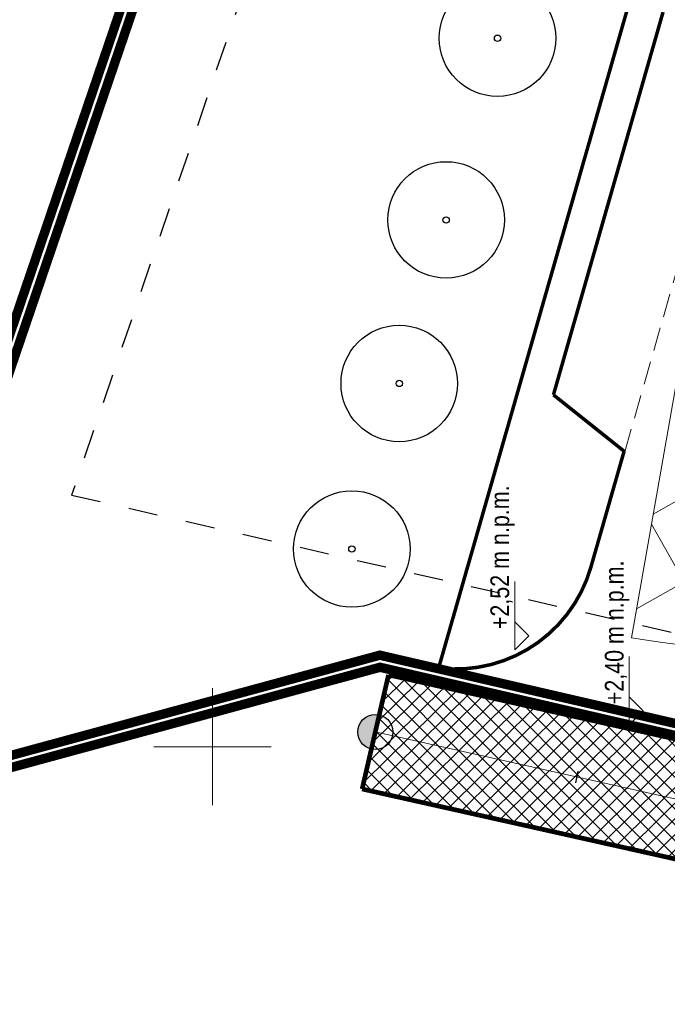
# Model space of a CAD drawing. Extents: x 5459245 to 5462690, y 5971016 to 5972523.
# Tile 5 of 198: x 5462392 to 5462419, y 5972089 to 5972131. Entities that reach past the tile are written whole.
import ezdxf

# ---------------------------------------------------------------- set-up
doc = ezdxf.new("R2010")
doc.units = 0
for name, pattern in [('8', [0.5, 0.25, -0.25]), ('HIDDEN', [0.375, 0.25, -0.125]), ('PTTU', [15, 10, -5])]:
    doc.linetypes.add(name, pattern=pattern)
doc.layers.get('0').update_dxf_attribs({"linetype": 'CONTINUOUS', "lineweight": 13})
doc.layers.add('! A3 - Wypełnienie zabruk', color=7, linetype='CONTINUOUS', lineweight=30, true_color=0xcca68a)
for name, color, linetype, lineweight in [('! DB - Krawężnik betonowy 15x30 z oporem (H 12cm)', 7, 'CONTINUOUS', 50), ('! DB - Krawężnik kamienny 15x30 obniżony do 3cm', 5, 'HIDDEN', 30), ('0Z_DRZEWA', 94, 'CONTINUOUS', 9), ('A_GRANICA OPRACOWANIA', 7, 'CONTINUOUS', 5), ('A_LINIE MDCP_NIEPRZEKRACZLNA LINIA ZABUDOWY', 1, 'CONTINUOUS', 0), ('A_LINIE PZT', 7, 'CONTINUOUS', 13), ('A_PROJEKTY TOWARZYSZĄCE', 7, 'CONTINUOUS', 20), ('A_RZĘDNE', 5, 'CONTINUOUS', 18), ('A_ZIELEŃ WYSOKA PROJEKTOWANA', 255, 'CONTINUOUS', 18), ('Warstwa 1', 253, 'CONTINUOUS', 0)]:
    doc.layers.add(name, color=color, linetype=linetype, lineweight=lineweight)
for name, color, linetype in [('ADT CCTV', 102, 'CONTINUOUS'), ('C-DROGI-SYTUACJA', 7, 'CONTINUOUS'), ('C-DROGI-SYTUACJA-ETYKIETY', 3, 'CONTINUOUS')]:
    doc.layers.add(name, color=color, linetype=linetype)
doc.styles.add('opisy okien', font='txt', dxfattribs={"height": 15})

# ---------------------------------------------------------------- blocks, each defined once
blk = doc.blocks.new('kilometraz')
at = {"linetype": 'ByBlock', "lineweight": -2}
blk.add_hatch(color=0, dxfattribs=at).paths.add_polyline_path([(0, -0.5, 0.4142135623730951), (0.5, 0, 0.4142135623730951), (0, 0.5)])
at = {"color": 0, "linetype": 'ByBlock', "lineweight": -2}
blk.add_line((0, 0.5), (0, -0.5), dxfattribs=at)
blk.add_circle((0, 0), 0.5, dxfattribs=at)
blk = doc.blocks.new('AeccTickLine')
at = {"color": 0, "linetype": 'ByBlock', "lineweight": -2}
blk.add_line((0, 1), (-3.673819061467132e-16, -1), dxfattribs=at)
blk = doc.blocks.new('A$C792F184C')
at = {"layer": '! A3 - Wypełnienie zabruk', "lineweight": 5, "transparency": 33554559}
h = blk.add_hatch(dxfattribs=at)
h.set_pattern_fill('NET', color=256, scale=0.15, angle=45, style=0)
h.set_pattern_definition([(45, (-5462461.02093212, -5972101.945373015), (-0.3367596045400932, 0.3367596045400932), []), (135, (-5462461.02093212, -5972101.945373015), (-0.3367596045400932, -0.3367596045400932), [])])
edge = h.paths.add_edge_path()
edge.add_line((-15.38092285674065, -7.403365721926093), (-53.50893031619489, 1.123285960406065))
edge.add_line((-53.50893031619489, 1.123285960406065), (-54.63516962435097, -3.748353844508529))
edge.add_line((-54.63516962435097, -3.748353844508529), (-16.43151579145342, -12.29174525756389))
edge.add_arc((-4.712715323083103, 39.43875374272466), 53.04125574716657, 257.2358993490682, 264.7809242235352)
edge.add_arc((-4.795757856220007, 38.90281896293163), 52.49999994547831, 264.8179726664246, 270.0262350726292)
edge.add_arc((-4.768971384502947, -19.59717484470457), 5.999999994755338, 2.0275801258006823, 90.02623508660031, ccw=False)
edge.add_line((1.227272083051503, -19.38489146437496), (0.159328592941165, -2.204464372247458))
edge.add_arc((-5.729579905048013, -2.679642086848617), 5.908048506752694, -92.4095424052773, 4.613218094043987, ccw=False)
edge.add_arc((-4.791310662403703, 38.96307541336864), 47.56034850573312, 257.1349004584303, 268.5702917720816, ccw=False)
at = {"layer": '! DB - Krawężnik betonowy 15x30 z oporem (H 12cm)', "lineweight": 50, "const_width": 0.2}
blk.add_lwpolyline([(-53.50893031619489, 1.123285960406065), (-15.16212830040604, -7.452206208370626)], dxfattribs=at)
blk.add_lwpolyline([(-47.78322376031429, -5.280653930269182), (-16.43151579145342, -12.29174525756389, 0.02304938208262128), (-11.68493381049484, -13.14360348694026, 0.02304938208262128)], format="xyb", dxfattribs=at)
at = {"layer": '! DB - Krawężnik kamienny 15x30 obniżony do 3cm', "lineweight": 50, "ltscale": 5, "const_width": 0.2}
blk.add_lwpolyline([(-54.63516962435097, -3.748353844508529), (-53.50893031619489, 1.123285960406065)], dxfattribs=at)
at = {"layer": '! DB - Krawężnik kamienny 15x30 obniżony do 3cm', "color": 57, "lineweight": 50, "ltscale": 5, "const_width": 0.2}
blk.add_lwpolyline([(-54.63516962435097, -3.748353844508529), (-47.78322376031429, -5.280653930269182)], dxfattribs=at)
at = {"layer": 'C-DROGI-SYTUACJA', "color": 0, "linetype": 'Continuous', "lineweight": 5, "flags": 128}
blk.add_lwpolyline([(3.701669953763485, -10.65863251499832), (-1.630247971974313, -10.99687584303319, -0.07095938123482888), (-15.70772675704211, -9.891944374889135), (-54.07204997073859, -1.312533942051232)], format="xyb", dxfattribs=at)
at = {"layer": 'C-DROGI-SYTUACJA-ETYKIETY', "color": 7, "linetype": 'Continuous', "lineweight": -3, "xscale": 1.5, "yscale": 1.5, "zscale": 1.5, "rotation": 167.3943557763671}
blk.add_blockref('kilometraz', (-54.07204997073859, -1.312533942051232, -10.36), dxfattribs=at)
at = {"layer": 'C-DROGI-SYTUACJA-ETYKIETY', "color": 7, "linetype": 'Continuous', "lineweight": 30, "xscale": 0.25, "yscale": 0.25, "zscale": 0.25, "rotation": 167.3943557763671}
blk.add_blockref('AeccTickLine', (-45.46202792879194, -3.23799246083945, -10.36), dxfattribs=at)
blk = doc.blocks.new('A$C77183700')
at = {"layer": '0Z_DRZEWA', "color": 86, "lineweight": 30, "true_color": 0x1a7000}
for radius in [2.486636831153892, 0.1349999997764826]:
    blk.add_circle((0, 0), radius, dxfattribs=at)
blk = doc.blocks.new('A770198')
at = {"layer": 'ADT CCTV', "color": 140, "lineweight": 9}
for p, q in [((30.00000000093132, 19.04213309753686), (6.817813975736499, 38.08383079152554)), ((7.785417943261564, 37.28904714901), (7.764564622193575, 0.7773908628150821)), ((4.569007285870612, 34.95642257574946), (10.62946998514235, 34.95296119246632)), ((10.95892966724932, 34.68234513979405), (10.9410553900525, 3.386639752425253))]:
    blk.add_line(p, q, dxfattribs=at)
blk.add_arc((29.99999999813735, 19.04213309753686), 29.99999999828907, 140.6005380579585, 219.4005380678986, dxfattribs=at)
blk = doc.blocks.new('G$CFAE608CC')
at = {"layer": 'ADT CCTV', "rotation": 90}
blk.add_blockref('A770198', (38.08383079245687, 0), dxfattribs=at)

msp = doc.modelspace()

# ---------------------------------------------------------------- linework, layer by layer
at = {"color": 253, "linetype": 'Continuous', "lineweight": 13, "flags": 128}
for points in [[(5462400, 5972097.5), (5462400, 5972102.5)], [(5462400, 5972097.5), (5462400, 5972102.5)], [(5462397.5, 5972099.999999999), (5462402.5, 5972099.999999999)], [(5462397.5, 5972099.999999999), (5462402.5, 5972099.999999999)]]:
    msp.add_lwpolyline(points, dxfattribs=at)
at = {"layer": 'A_GRANICA OPRACOWANIA', "color": 236, "linetype": 'HIDDEN', "ltscale": 5, "true_color": 0x8a0045, "const_width": 0.4}
msp.add_lwpolyline([(5462385.18, 5972097.940000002), (5462407.14, 5972103.91), (5462448.06, 5972094.450000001), (5462450.209999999, 5972103.75), (5462455.339999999, 5972102.559999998), (5462452.319999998, 5972150.13), (5462452.009999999, 5972160.32), (5462452.510000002, 5972171.14), (5462453.89, 5972181.299999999), (5462456.12, 5972191.299999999), (5462459.040000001, 5972200.819999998), (5462462.689999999, 5972210.079999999), (5462471.299999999, 5972227.41), (5462464.99, 5972231.390000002), (5462432.19, 5972224.990000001), (5462427.169999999, 5972199.15), (5462410.43, 5972168), (5462406.62, 5972160.900000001)], close=True, dxfattribs=at)
at = {"layer": 'A_GRANICA OPRACOWANIA', "color": 30, "linetype": 'HIDDEN', "ltscale": 5, "true_color": 0xf49506, "const_width": 0.4}
msp.add_lwpolyline([(5462452.623481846, 5972156.597345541), (5462446.984758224, 5972156.524671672), (5462429.329549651, 5972169.527809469), (5462428.421791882, 5972167.789747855), (5462422.656810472, 5972146.803417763), (5462413.902778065, 5972145.447763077), (5462412.881502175, 5972140.833175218), (5462400.563013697, 5972144.664335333), (5462384.403468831, 5972097.210746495), (5462407.149859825, 5972103.394533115), (5462448.434530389, 5972093.850227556), (5462450.584446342, 5972103.149863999), (5462455.881567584, 5972101.921097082), (5462452.819517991, 5972150.153447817), (5462452.623481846, 5972156.597345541)], close=True, dxfattribs=at)
at = {"layer": 'A_LINIE MDCP_NIEPRZEKRACZLNA LINIA ZABUDOWY', "linetype": '8', "lineweight": 30, "ltscale": 5}
msp.add_lwpolyline([(5462393.986526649, 5972110.745553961), (5462445.418116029, 5972098.986781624), (5462450.457925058, 5972121.204147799), (5462448.604916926, 5972152.264910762), (5462448.42115993, 5972167.259424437), (5462449.998318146, 5972179.840954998), (5462452.155586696, 5972190.842155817), (5462455.382698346, 5972201.622879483), (5462459.502382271, 5972212.211874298), (5462463.441793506, 5972219.235776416), (5462467.411545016, 5972225.64254096), (5462467.285778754, 5972226.264598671), (5462435.479156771, 5972219.834005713), (5462431.237414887, 5972198.237966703), (5462411.039315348, 5972160.833834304)], close=True, dxfattribs=at)
at = {"layer": 'A_LINIE PZT', "const_width": 0.15}
for points in [[(5462419.004233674, 5972136.027193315), (5462409.651547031, 5972103.363190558)], [(5462419.231046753, 5972131.370105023), (5462414.551483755, 5972115.026859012)], [(5462414.551483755, 5972115.026859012), (5462417.599503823, 5972112.593841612)], [(5462407.14, 5972103.91), (5462407.14, 5972103.91), (5462385.18, 5972097.940000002)], [(5462407.14, 5972103.91), (5462409.080288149, 5972103.461438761)]]:
    msp.add_lwpolyline(points, dxfattribs=at)
msp.add_lwpolyline([(5462417.567856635, 5972112.619103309), (5462416.149916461, 5972107.666985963, -0.3966814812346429), (5462409.080288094, 5972103.461438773)], format="xyb", dxfattribs=at)
at = {"layer": 'A_RZĘDNE', "lineweight": 13}
msp.add_lwpolyline([(5462412.903119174, 5972107.061563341), (5462412.903119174, 5972104.142631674), (5462413.49846917, 5972104.737981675), (5462412.903119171, 5972105.333331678)], dxfattribs=at)
at = {"layer": 'A_RZĘDNE', "lineweight": 13, "elevation": 10.22}
msp.add_lwpolyline([(5462417.78722928, 5972103.855037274), (5462417.78722928, 5972100.936105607), (5462418.382579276, 5972101.531455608), (5462417.787229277, 5972102.126805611)], dxfattribs=at)
at = {"layer": 'Warstwa 1', "color": 7, "linetype": 'PTTU', "lineweight": 13, "ltscale": 0.1}
msp.add_lwpolyline([(5462417.599503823, 5972112.593841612), (5462423.104872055, 5972131.82118986)], dxfattribs=at)

# ---------------------------------------------------------------- block references
at = {"layer": 'A_PROJEKTY TOWARZYSZĄCE'}
msp.add_blockref('A$C792F184C', (5462461.02093212, 5972101.945373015), dxfattribs=at)
at = {"layer": 'A_ZIELEŃ WYSOKA PROJEKTOWANA'}
for p in [(5462412.166041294, 5972130.25231782), (5462409.970032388, 5972122.494844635), (5462407.970586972, 5972115.511836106), (5462405.946964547, 5972108.444390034)]:
    msp.add_blockref('A$C77183700', p, dxfattribs=at)
at = {"layer": 'ADT CCTV'}
for p, rotation in [((5462400.63639965, 5972145.792219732), 323.2115803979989), ((5462421.229500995, 5972098.715253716), 29.43003433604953)]:
    msp.add_blockref('G$CFAE608CC', p, dxfattribs=dict(at, rotation=rotation))

# ---------------------------------------------------------------- texts
at = {"layer": 'A_RZĘDNE', "lineweight": 13, "char_height": 0.8, "width": 24, "attachment_point": 7, "rotation": 89.99999998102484, "line_spacing_factor": 0.9, "style": 'opisy okien'}
for s, insert in [('\\pxt1;{\\fArial Narrow|b0|i0|c238|p34;+2,52 m n.p.m.}', (5462412.903119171, 5972105.020976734, -10.3)), ('\\pxt1;{\\fArial Narrow|b0|i0|c238|p34;+2,40 m n.p.m.}', (5462417.787229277, 5972101.814450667, -0.08000000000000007))]:
    msp.add_mtext(s, dxfattribs=dict(at, insert=insert))

doc.saveas('drawing.dxf')
